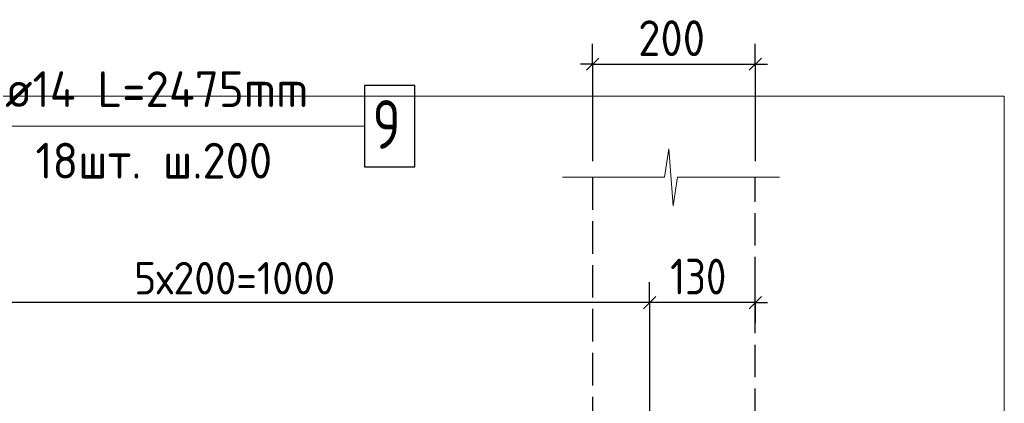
# Model space of a CAD drawing. Header units: millimetres. Extents: x 0 to 42000, y 0 to 29700.
# Tile 7 of 18: x 11550 to 17605, y 16884 to 19244. Entities that reach past the tile are written whole.
import ezdxf

# ---------------------------------------------------------------- set-up
doc = ezdxf.new("R2010")
doc.units = ezdxf.units.MM
doc.linetypes.add('______2', pattern=[270, 200, -70])
for name, color, linetype, lineweight in [('Standard', 7, 'Continuous', 25), ('ДОП Верх по У', 52, 'Continuous', 25), ('ЖБ Пилон', 7, 'Continuous', 35), ('Позиционная метка номер позиции', 7, 'Continuous', 13), ('Примечания_1', 7, 'Continuous', 13)]:
    doc.layers.add(name, color=color, linetype=linetype, lineweight=lineweight)
doc.styles.add('ISOCPEUR', font='txt')

msp = doc.modelspace()

# ---------------------------------------------------------------- linework, layer by layer
at = {"layer": 'Standard', "color": 251, "linetype": 'Continuous', "lineweight": -3, "true_color": 0x656565, "transparency": 33554687}
for p, q in [((15073.6, 18970.2), (15073.6, 19095.2)), ((16073.6, 18970.2), (16073.6, 19095.2)), ((15073.6, 18970.2), (15073.6, 18845.2)), ((15073.6, 18970.2), (15073.6, 18374.4)), ((16073.6, 18970.2), (16073.6, 18845.2)), ((16073.6, 18970.2), (16073.6, 18374.4)), ((15423.6, 17503.6), (15423.6, 17628.6)), ((16073.6, 17503.6), (16073.6, 17628.6)), ((15423.6, 17503.6), (10423.6, 17503.6)), ((15423.6, 17503.6), (15423.6, 17378.6)), ((15423.6, 17503.6), (15423.6, 16614.4)), ((16073.6, 17503.6), (15423.6, 17503.6)), ((16073.6, 17503.6), (16073.6, 17378.6)), ((16073.6, 17503.6), (16073.6, 17503.6)), ((16073.6, 17503.6), (16148.6, 17503.6))]:
    msp.add_line(p, q, dxfattribs=at)
at = {"layer": 'Standard', "color": 7, "linetype": 'Continuous', "lineweight": -3, "transparency": 33554687}
for p, q in [((15073.6, 18970.2), (14998.6, 18970.2)), ((15073.6, 18970.2), (16073.6, 18970.2)), ((16073.6, 18970.2), (16148.6, 18970.2))]:
    msp.add_line(p, q, dxfattribs=at)
at = {"layer": 'Standard', "color": 7, "linetype": 'Continuous', "lineweight": 25, "transparency": 33554687}
for p, q in [((15036.1, 18932.7), (15111.1, 19007.7)), ((16036.1, 18932.7), (16111.1, 19007.7))]:
    msp.add_line(p, q, dxfattribs=at)
at = {"layer": 'Standard', "color": 251, "linetype": 'Continuous', "lineweight": 25, "true_color": 0x656565, "transparency": 33554687}
for p, q in [((15461.1, 17541.1), (15386.1, 17466.1)), ((16111.1, 17541.1), (16036.1, 17466.1))]:
    msp.add_line(p, q, dxfattribs=at)
at = {"layer": 'Standard', "color": 254, "linetype": 'Continuous', "lineweight": 13, "true_color": 0xc4c4ff, "transparency": 33554687}
msp.add_lwpolyline([(6207.1, 14274.4), (17605.1, 14274.4), (17605.1, 18774.4), (6207.1, 18774.4), (6207.1, 14274.4)], dxfattribs=at)
at = {"layer": 'ДОП Верх по У', "color": 7, "linetype": 'Continuous', "lineweight": 25, "transparency": 33554687}
msp.add_lwpolyline([(13670.3, 18339.4), (13980.3, 18339.4), (13980.3, 18839.4), (13670.3, 18839.4), (13670.3, 18339.4)], dxfattribs=at)
at = {"layer": 'ЖБ Пилон', "color": 253, "linetype": '______2', "lineweight": 25, "true_color": 0xa0a0a0, "transparency": 33554687}
for p, q in [((15073.6, 18274.4), (15073.6, 16774.4)), ((16073.6, 16774.4), (16073.6, 18274.4))]:
    msp.add_line(p, q, dxfattribs=at)
at = {"layer": 'Позиционная метка номер позиции', "color": 7, "linetype": 'Continuous', "lineweight": 13, "transparency": 33554687}
msp.add_lwpolyline([(11280.3, 16614.4), (11280.3, 18589.4), (13670.3, 18589.4)], dxfattribs=at)
at = {"layer": 'Примечания_1', "color": 7, "linetype": 'Continuous', "lineweight": 13, "transparency": 33554687}
for p, q in [((15515.7, 18274.4), (15542.5, 18449.4)), ((15542.5, 18449.4), (15569.2, 18099.4)), ((14888, 18274.4), (15515.7, 18274.4)), ((15569.2, 18099.4), (15595.9, 18274.4)), ((15595.9, 18274.4), (16223.6, 18274.4)), ((16223.6, 18274.4), (16223.6, 18274.4))]:
    msp.add_line(p, q, dxfattribs=at)

# ---------------------------------------------------------------- texts
at = {"layer": 'Standard', "color": 7, "linetype": 'Continuous', "lineweight": 25, "transparency": 33554687, "insert": (15353.6, 19020.2), "char_height": 220, "width": 561.996, "attachment_point": 7, "style": 'ISOCPEUR'}
msp.add_mtext('\\W0.91;200', dxfattribs=at)
at = {"layer": 'Standard', "color": 251, "linetype": 'Continuous', "lineweight": 18, "true_color": 0x656565, "transparency": 33554687, "insert": (12253.6, 17553.6), "char_height": 200, "width": 1453.378, "attachment_point": 7, "style": 'ISOCPEUR'}
msp.add_mtext('\\W0.94;5х200=1000', dxfattribs=at)
at = {"layer": 'Standard', "color": 251, "linetype": 'Continuous', "lineweight": 25, "true_color": 0x656565, "transparency": 33554687, "insert": (15550.6, 17553.6), "char_height": 220, "width": 508.571, "attachment_point": 7, "style": 'ISOCPEUR'}
msp.add_mtext('\\W0.83;130', dxfattribs=at)
at = {"layer": 'ДОП Верх по У', "color": 7, "linetype": 'Continuous', "lineweight": 13, "transparency": 33554687, "attachment_point": 7, "style": 'ISOCPEUR'}
for s, insert, char_height, width in [('\\W0.96;ø14 L=2475mm ', (11460.3, 18706.7), 220, 2194.693), ('\\W0.78;9', (13720.3, 18449.4), 300, 326.397), ('\\W0.95;18шт. ш.200 ', (11647.3, 18266.7), 220, 1819.9)]:
    msp.add_mtext(s, dxfattribs=dict(at, insert=insert, char_height=char_height, width=width))

doc.saveas('drawing.dxf')
